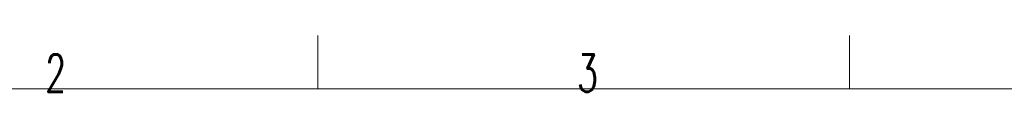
# Model space of a CAD drawing. Header units: inches. Extents: x 0 to 23760, y -13 to 16800.
# Tile 108 of 207: x 2759 to 6462, y 16587 to 16800. Entities that reach past the tile are written whole.
import ezdxf

# ---------------------------------------------------------------- set-up
doc = ezdxf.new("R2010")
doc.units = ezdxf.units.IN
doc.layers.add('210', color=7, linetype='Continuous', true_color=0xffffff)
doc.styles.add('latin_extended', font='simplex.shx')

msp = doc.modelspace()

# ---------------------------------------------------------------- linework, layer by layer
at = {"layer": '210', "color": 7, "linetype": 'Continuous', "lineweight": 18}
for p, q in [((3880, 16600), (3880, 16800)), ((5880, 16600), (5880, 16800)), ((200, 16600), (23560, 16600))]:
    msp.add_line(p, q, dxfattribs=at)

# ---------------------------------------------------------------- texts
at = {"layer": '210', "color": 211, "linetype": 'Continuous', "lineweight": 18, "char_height": 140, "attachment_point": 7, "line_spacing_factor": 0.963855, "style": 'latin_extended'}
for s, insert in [('\\W0.6563;2', (2855.328, 16589.303)), ('\\W0.6563;3', (4855.328, 16589.303))]:
    msp.add_mtext(s, dxfattribs=dict(at, insert=insert))

doc.saveas('drawing.dxf')
